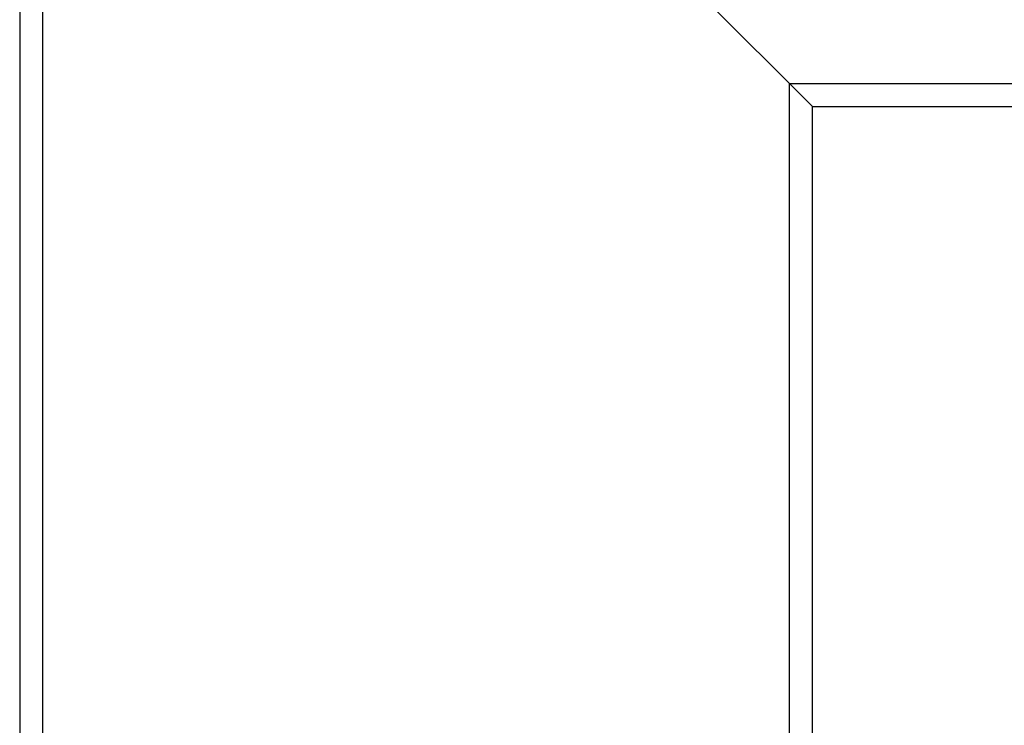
# Model space of a CAD drawing. Header units: millimetres. Extents: x -75 to 750, y -85 to 185.
# Tile 36 of 46: x 646 to 682, y 115 to 141. Entities that reach past the tile are written whole.
import ezdxf
from ezdxf.lldxf.tags import DXFTag

# ---------------------------------------------------------------- set-up
doc = ezdxf.new("R2010")
doc.units = ezdxf.units.MM
doc.layers.add('90-DEGREE-ELBOW', color=7, linetype='Continuous')
doc.layers.add('Default', color=7, linetype='Continuous')
tags = doc.linetypes.add('HIDDEN2', pattern=[4.7625, 3.175, -1.5875]).pattern_tags.tags
tags[6:7] = [DXFTag(74, 4), DXFTag(75, 0), DXFTag(340, '0'), DXFTag(46, 0.0), DXFTag(50, 0.0), DXFTag(44, 0.0), DXFTag(45, 0.0)]
tags[4:5] = [DXFTag(74, 4), DXFTag(75, 0), DXFTag(340, '0'), DXFTag(46, 0.0), DXFTag(50, 0.0), DXFTag(44, 0.0), DXFTag(45, 0.0)]

# ---------------------------------------------------------------- blocks, each defined once
blk = doc.blocks.new('SE')
at = {"layer": '90-DEGREE-ELBOW', "color": 7, "linetype": 'Continuous'}
for p, q in [((646.08, 167.412), (675.28, 138.212)), ((646.08, 146.581), (646.08, 63.412)), ((675.28, 63.412), (675.28, 138.212)), ((675.28, 138.212), (750.08, 138.212))]:
    blk.add_line(p, q, dxfattribs=at)
at = {"layer": '90-DEGREE-ELBOW', "color": 7, "linetype": 'HIDDEN2'}
for p, q in [((646.924, 148.027), (646.924, 63.412)), ((674.436, 63.412), (674.436, 139.056)), ((674.436, 139.056), (750.08, 139.056))]:
    blk.add_line(p, q, dxfattribs=at)

msp = doc.modelspace()

# ---------------------------------------------------------------- block references
at = {"layer": 'Default'}
msp.add_blockref('SE', (0, 0), dxfattribs=at)

doc.saveas('drawing.dxf')
